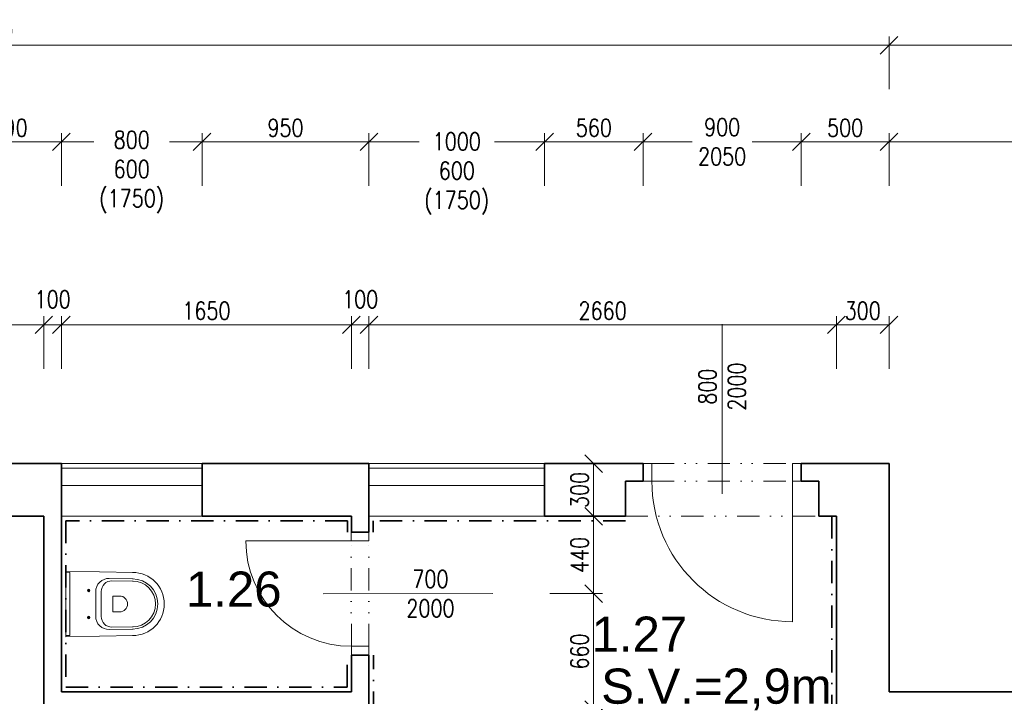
# Model space of a CAD drawing. Header units: millimetres. Extents: x -485339 to 350584, y -1189936 to 0.
# Tile 201 of 256: x 77108 to 82711, y -1093760 to -1089907. Entities that reach past the tile are written whole.
import ezdxf

# ---------------------------------------------------------------- set-up
doc = ezdxf.new("R2010")
doc.units = ezdxf.units.MM
doc.header["$LTSCALE"] = 10
doc.linetypes.add('DASHDOT', pattern=[25.4, 12.7, -6.35, 0, -6.35])
doc.linetypes.add('DĚLICÍ2', pattern=[15.875, 6.35, -3.175, 0, -3.175, 0, -3.175])
doc.layers.get('Defpoints').update_dxf_attribs({"color": 201})
for name, color, linetype, lineweight in [('St__otvory_dveře', 40, 'Continuous', 18), ('St_ker_obklad', 250, 'DASHDOT', 35), ('St_kóty', 132, 'Continuous', 18), ('St_otvory_okna', 40, 'Continuous', 18), ('St_plocha_místnosti', 250, 'Continuous', 18), ('St_popis_otvory', 40, 'Continuous', 18), ('St_zařizovací předměty', 252, 'Continuous', 18), ('St_čáry_nad', 250, 'DĚLICÍ2', 18), ('St_čáry_obrys', 5, 'Continuous', 35), ('St_čáry_plné', 250, 'Continuous', 18)]:
    doc.layers.add(name, color=color, linetype=linetype, lineweight=lineweight)
doc.styles.add('Andy', font='arial.ttf')
doc.styles.get("Standard").update_dxf_attribs({"font": 'simplex.shx', "width": 0.8})
doc.dimstyles.new('stavebníM50 vnitřní', dxfattribs={"dimtxt": 100, "dimasz": 100, "dimexe": 50, "dimexo": 100, "dimgap": 30, "dimtad": 1, "dimdec": 0, "dimtxsty": 'Standard', "dimblk": 'OBLIQUE', "dimcen": 2.5, "dimclrd": 256, "dimclre": 256, "dimclrt": 256, "dimadec": 0, "dimazin": 0, "dimtfac": 1, "dimtdec": 0, "dimtmove": 2, "dimatfit": 2, "dimldrblk": 'OBLIQUE', "dimfxl": 250, "dimfxlon": 1, "dimlwd": -1, "dimlwe": -1, "dimarcsym": 0})

# ---------------------------------------------------------------- blocks, each defined once
blk = doc.blocks.new('G$CC1796412')
at = {"layer": 'St__otvory_dveře', "color": 0, "ltscale": 2}
blk.add_lwpolyline([(850, 0.8), (850, 800.8)], dxfattribs=at)
at = {"layer": 'St__otvory_dveře', "ltscale": 2}
for points in [[(50, 0), (0, 0), (0, -100), (50, -100)], [(900, 0.8), (850, 0.8), (850, -99.2), (900, -99.2)]]:
    blk.add_lwpolyline(points, close=True, dxfattribs=at)
at = {"layer": 'St__otvory_dveře', "linetype": 'DĚLICÍ2', "ltscale": 2}
for points in [[(50, 0), (850, 0.8)], [(50, -100), (850, -99.2)]]:
    blk.add_lwpolyline(points, dxfattribs=at)
at = {"layer": 'St__otvory_dveře', "color": 0, "ltscale": 2}
blk.add_arc((850, 0.8), 800, 90, 180, dxfattribs=at)
blk = doc.blocks.new('G$C3969F823')
at = {"layer": 'St__otvory_dveře', "ltscale": 2}
for points in [[(-100, -50), (-100, 0), (0, 0), (0, -50)], [(-100.8, -700), (-100.8, -650), (-0.8, -650), (-0.8, -700)]]:
    blk.add_lwpolyline(points, close=True, dxfattribs=at)
at = {"layer": 'St__otvory_dveře', "linetype": 'DĚLICÍ2', "ltscale": 2}
for points in [[(-100, -50), (-100.8, -650)], [(0, -50), (-0.8, -650)]]:
    blk.add_lwpolyline(points, dxfattribs=at)
at = {"layer": 'St__otvory_dveře', "color": 0, "ltscale": 2}
blk.add_lwpolyline([(-100.8, -650), (-700.8, -650)], dxfattribs=at)
blk.add_arc((-100.8, -650), 600, 90, 180, dxfattribs=at)
blk = doc.blocks.new('_OBLIQUE')
at = {"color": 0, "linetype": 'ByBlock'}
blk.add_line((-0.5, -0.5), (0.5, 0.5), dxfattribs=at)
blk = doc.blocks.new('*D6017')
at = {"layer": 'Defpoints', "color": 0}
for p in [(82055.3, -1090053.1), (71745.3, -1092273.8), (82055.3, -1092273.8)]:
    blk.add_point(p, dxfattribs=at)
at = {"layer": 'St_kóty'}
for p, q in [((71745.3, -1090303.1), (71745.3, -1090003.1)), ((82055.3, -1090303.1), (82055.3, -1090003.1)), ((71745.3, -1090053.1), (82055.3, -1090053.1))]:
    blk.add_line(p, q, dxfattribs=at)
at = {"layer": 'St_kóty', "linetype": 'ByBlock', "xscale": 100, "yscale": 100, "zscale": 100, "rotation": 180}
blk.add_blockref('_OBLIQUE', (71745.3, -1090053.1), dxfattribs=at)
at = {"layer": 'St_kóty', "linetype": 'ByBlock', "xscale": 100, "yscale": 100, "zscale": 100}
blk.add_blockref('_OBLIQUE', (82055.3, -1090053.1), dxfattribs=at)
at = {"layer": 'St_kóty', "insert": (76900.3, -1089973.1), "char_height": 100, "attachment_point": 5}
blk.add_mtext('10310', dxfattribs=at)
blk = doc.blocks.new('*D6018')
at = {"layer": 'Defpoints', "color": 0}
for p in [(92745.3, -1090053.1), (82055.3, -1092273.8), (92745.3, -1093573.8)]:
    blk.add_point(p, dxfattribs=at)
at = {"layer": 'St_kóty'}
for p, q in [((82055.3, -1090303.1), (82055.3, -1090003.1)), ((92745.3, -1090303.1), (92745.3, -1090003.1)), ((82055.3, -1090053.1), (92745.3, -1090053.1))]:
    blk.add_line(p, q, dxfattribs=at)
at = {"layer": 'St_kóty', "linetype": 'ByBlock', "xscale": 100, "yscale": 100, "zscale": 100, "rotation": 180}
blk.add_blockref('_OBLIQUE', (82055.3, -1090053.1), dxfattribs=at)
at = {"layer": 'St_kóty', "linetype": 'ByBlock', "xscale": 100, "yscale": 100, "zscale": 100}
blk.add_blockref('_OBLIQUE', (92745.3, -1090053.1), dxfattribs=at)
at = {"layer": 'St_kóty', "insert": (87400.3, -1089973.1), "char_height": 100, "attachment_point": 5}
blk.add_mtext('10690', dxfattribs=at)
blk = doc.blocks.new('*D6041')
at = {"layer": 'Defpoints', "color": 0}
for p in [(77345.3, -1090603.1), (76755.3, -1093286.3), (77345.3, -1093286.3)]:
    blk.add_point(p, dxfattribs=at)
at = {"layer": 'St_kóty'}
for p, q in [((76755.3, -1090853.1), (76755.3, -1090553.1)), ((77345.3, -1090853.1), (77345.3, -1090553.1)), ((76755.3, -1090603.1), (77345.3, -1090603.1))]:
    blk.add_line(p, q, dxfattribs=at)
at = {"layer": 'St_kóty', "linetype": 'ByBlock', "xscale": 100, "yscale": 100, "zscale": 100, "rotation": 180}
blk.add_blockref('_OBLIQUE', (76755.3, -1090603.1), dxfattribs=at)
at = {"layer": 'St_kóty', "linetype": 'ByBlock', "xscale": 100, "yscale": 100, "zscale": 100}
blk.add_blockref('_OBLIQUE', (77345.3, -1090603.1), dxfattribs=at)
at = {"layer": 'St_kóty', "insert": (77050.3, -1090523.1), "char_height": 100, "attachment_point": 5}
blk.add_mtext('590', dxfattribs=at)
blk = doc.blocks.new('*D6042')
at = {"layer": 'Defpoints', "color": 0}
for p in [(78145.3, -1090603.1), (77345.3, -1093286.3), (78145.3, -1093286.3)]:
    blk.add_point(p, dxfattribs=at)
at = {"layer": 'St_kóty'}
for p, q in [((77345.3, -1090853.1), (77345.3, -1090553.1)), ((78145.3, -1090853.1), (78145.3, -1090553.1)), ((77345.3, -1090603.1), (77530.5, -1090603.1)), ((78145.3, -1090603.1), (77960, -1090603.1))]:
    blk.add_line(p, q, dxfattribs=at)
at = {"layer": 'St_kóty', "linetype": 'ByBlock', "xscale": 100, "yscale": 100, "zscale": 100, "rotation": 180}
blk.add_blockref('_OBLIQUE', (77345.3, -1090603.1), dxfattribs=at)
at = {"layer": 'St_kóty', "linetype": 'ByBlock', "xscale": 100, "yscale": 100, "zscale": 100}
blk.add_blockref('_OBLIQUE', (78145.3, -1090603.1), dxfattribs=at)
at = {"layer": 'St_kóty', "insert": (77745.3, -1090774.9), "char_height": 100, "attachment_point": 5}
blk.add_mtext('800\\P600\\P(1750)', dxfattribs=at)
blk = doc.blocks.new('*D6043')
at = {"layer": 'Defpoints', "color": 0}
for p in [(79095.3, -1090603.1), (78145.3, -1093286.3), (79095.3, -1093287.3)]:
    blk.add_point(p, dxfattribs=at)
at = {"layer": 'St_kóty'}
for p, q in [((78145.3, -1090853.1), (78145.3, -1090553.1)), ((79095.3, -1090853.1), (79095.3, -1090553.1)), ((78145.3, -1090603.1), (79095.3, -1090603.1))]:
    blk.add_line(p, q, dxfattribs=at)
at = {"layer": 'St_kóty', "linetype": 'ByBlock', "xscale": 100, "yscale": 100, "zscale": 100, "rotation": 180}
blk.add_blockref('_OBLIQUE', (78145.3, -1090603.1), dxfattribs=at)
at = {"layer": 'St_kóty', "linetype": 'ByBlock', "xscale": 100, "yscale": 100, "zscale": 100}
blk.add_blockref('_OBLIQUE', (79095.3, -1090603.1), dxfattribs=at)
at = {"layer": 'St_kóty', "insert": (78620.3, -1090523.1), "char_height": 100, "attachment_point": 5}
blk.add_mtext('950', dxfattribs=at)
blk = doc.blocks.new('*D6044')
at = {"layer": 'Defpoints', "color": 0}
for p in [(80095.3, -1090603.1), (79095.3, -1093287.3), (80095.3, -1093286.3)]:
    blk.add_point(p, dxfattribs=at)
at = {"layer": 'St_kóty'}
for p, q in [((79095.3, -1090853.1), (79095.3, -1090553.1)), ((80095.3, -1090853.1), (80095.3, -1090553.1)), ((79095.3, -1090603.1), (79380.5, -1090603.1)), ((80095.3, -1090603.1), (79810, -1090603.1))]:
    blk.add_line(p, q, dxfattribs=at)
at = {"layer": 'St_kóty', "linetype": 'ByBlock', "xscale": 100, "yscale": 100, "zscale": 100, "rotation": 180}
blk.add_blockref('_OBLIQUE', (79095.3, -1090603.1), dxfattribs=at)
at = {"layer": 'St_kóty', "linetype": 'ByBlock', "xscale": 100, "yscale": 100, "zscale": 100}
blk.add_blockref('_OBLIQUE', (80095.3, -1090603.1), dxfattribs=at)
at = {"layer": 'St_kóty', "insert": (79595.3, -1090784.1), "char_height": 100, "attachment_point": 5}
blk.add_mtext('1000\\P600\\P(1750)', dxfattribs=at)
blk = doc.blocks.new('*D6045')
at = {"layer": 'Defpoints', "color": 0}
for p in [(80655.3, -1090603.1), (80095.3, -1093286.3), (80655.3, -1093285.5)]:
    blk.add_point(p, dxfattribs=at)
at = {"layer": 'St_kóty'}
for p, q in [((80095.3, -1090853.1), (80095.3, -1090553.1)), ((80655.3, -1090853.1), (80655.3, -1090553.1)), ((80095.3, -1090603.1), (80655.3, -1090603.1))]:
    blk.add_line(p, q, dxfattribs=at)
at = {"layer": 'St_kóty', "linetype": 'ByBlock', "xscale": 100, "yscale": 100, "zscale": 100, "rotation": 180}
blk.add_blockref('_OBLIQUE', (80095.3, -1090603.1), dxfattribs=at)
at = {"layer": 'St_kóty', "linetype": 'ByBlock', "xscale": 100, "yscale": 100, "zscale": 100}
blk.add_blockref('_OBLIQUE', (80655.3, -1090603.1), dxfattribs=at)
at = {"layer": 'St_kóty', "insert": (80375.3, -1090523.1), "char_height": 100, "attachment_point": 5}
blk.add_mtext('560', dxfattribs=at)
blk = doc.blocks.new('*D6046')
at = {"layer": 'Defpoints', "color": 0}
for p in [(81555.3, -1090603.1), (80655.3, -1093285.5), (81555.3, -1093285.5)]:
    blk.add_point(p, dxfattribs=at)
at = {"layer": 'St_kóty'}
for p, q in [((80655.3, -1090853.1), (80655.3, -1090553.1)), ((81555.3, -1090853.1), (81555.3, -1090553.1)), ((80655.3, -1090603.1), (80934.3, -1090603.1)), ((81555.3, -1090603.1), (81276.2, -1090603.1))]:
    blk.add_line(p, q, dxfattribs=at)
at = {"layer": 'St_kóty', "linetype": 'ByBlock', "xscale": 100, "yscale": 100, "zscale": 100, "rotation": 180}
blk.add_blockref('_OBLIQUE', (80655.3, -1090603.1), dxfattribs=at)
at = {"layer": 'St_kóty', "linetype": 'ByBlock', "xscale": 100, "yscale": 100, "zscale": 100}
blk.add_blockref('_OBLIQUE', (81555.3, -1090603.1), dxfattribs=at)
at = {"layer": 'St_kóty', "insert": (81105.3, -1090603.1), "char_height": 100, "attachment_point": 5}
blk.add_mtext('900\\P2050', dxfattribs=at)
blk = doc.blocks.new('*D6047')
at = {"layer": 'Defpoints', "color": 0}
for p in [(82055.3, -1090603.1), (81555.3, -1093285.5), (82055.3, -1093285.5)]:
    blk.add_point(p, dxfattribs=at)
at = {"layer": 'St_kóty'}
for p, q in [((81555.3, -1090853.1), (81555.3, -1090553.1)), ((82055.3, -1090853.1), (82055.3, -1090553.1)), ((81555.3, -1090603.1), (82055.3, -1090603.1))]:
    blk.add_line(p, q, dxfattribs=at)
at = {"layer": 'St_kóty', "linetype": 'ByBlock', "xscale": 100, "yscale": 100, "zscale": 100, "rotation": 180}
blk.add_blockref('_OBLIQUE', (81555.3, -1090603.1), dxfattribs=at)
at = {"layer": 'St_kóty', "linetype": 'ByBlock', "xscale": 100, "yscale": 100, "zscale": 100}
blk.add_blockref('_OBLIQUE', (82055.3, -1090603.1), dxfattribs=at)
at = {"layer": 'St_kóty', "insert": (81805.3, -1090523.1), "char_height": 100, "attachment_point": 5}
blk.add_mtext('500', dxfattribs=at)
blk = doc.blocks.new('*D6048')
at = {"layer": 'Defpoints', "color": 0}
for p in [(92745.3, -1090603.1), (82055.3, -1093285.5), (92745.3, -1094586.3)]:
    blk.add_point(p, dxfattribs=at)
at = {"layer": 'St_kóty'}
for p, q in [((82055.3, -1090853.1), (82055.3, -1090553.1)), ((92745.3, -1090853.1), (92745.3, -1090553.1)), ((82055.3, -1090603.1), (92745.3, -1090603.1))]:
    blk.add_line(p, q, dxfattribs=at)
at = {"layer": 'St_kóty', "linetype": 'ByBlock', "xscale": 100, "yscale": 100, "zscale": 100, "rotation": 180}
blk.add_blockref('_OBLIQUE', (82055.3, -1090603.1), dxfattribs=at)
at = {"layer": 'St_kóty', "linetype": 'ByBlock', "xscale": 100, "yscale": 100, "zscale": 100}
blk.add_blockref('_OBLIQUE', (92745.3, -1090603.1), dxfattribs=at)
at = {"layer": 'St_kóty', "insert": (87400.3, -1090523.1), "char_height": 100, "attachment_point": 5}
blk.add_mtext('10690', dxfattribs=at)
blk = doc.blocks.new('*D6111')
at = {"layer": 'Defpoints', "color": 0}
for p in [(74545.3, -1092735.4), (77245.3, -1093835.4), (77245.3, -1094115.3)]:
    blk.add_point(p, dxfattribs=at)
at = {"layer": 'St_kóty'}
for p, q in [((74545.3, -1093865.3), (74545.3, -1094165.3)), ((77245.3, -1093935.4), (77245.3, -1094165.3)), ((74545.3, -1094115.3), (77245.3, -1094115.3))]:
    blk.add_line(p, q, dxfattribs=at)
at = {"layer": 'St_kóty', "linetype": 'ByBlock', "xscale": 100, "yscale": 100, "zscale": 100, "rotation": 180}
blk.add_blockref('_OBLIQUE', (74545.3, -1094115.3), dxfattribs=at)
at = {"layer": 'St_kóty', "linetype": 'ByBlock', "xscale": 100, "yscale": 100, "zscale": 100}
blk.add_blockref('_OBLIQUE', (77245.3, -1094115.3), dxfattribs=at)
at = {"layer": 'St_kóty', "insert": (75895.3, -1094035.3), "char_height": 100, "attachment_point": 5}
blk.add_mtext('2700', dxfattribs=at)
blk = doc.blocks.new('*D6115')
at = {"layer": 'Defpoints', "color": 0}
for p in [(81755.3, -1092735.4), (79095.3, -1093835.4), (81755.3, -1094115.3)]:
    blk.add_point(p, dxfattribs=at)
at = {"layer": 'St_kóty'}
for p, q in [((81755.3, -1093865.3), (81755.3, -1094165.3)), ((79095.3, -1093935.4), (79095.3, -1094165.3)), ((79095.3, -1094115.3), (81755.3, -1094115.3))]:
    blk.add_line(p, q, dxfattribs=at)
at = {"layer": 'St_kóty', "linetype": 'ByBlock', "xscale": 100, "yscale": 100, "zscale": 100, "rotation": 180}
blk.add_blockref('_OBLIQUE', (79095.3, -1094115.3), dxfattribs=at)
at = {"layer": 'St_kóty', "linetype": 'ByBlock', "xscale": 100, "yscale": 100, "zscale": 100}
blk.add_blockref('_OBLIQUE', (81755.3, -1094115.3), dxfattribs=at)
at = {"layer": 'St_kóty', "insert": (80598.6, -1094015.6), "char_height": 100, "attachment_point": 5}
blk.add_mtext('2660', dxfattribs=at)
blk = doc.blocks.new('*D6116')
at = {"layer": 'Defpoints', "color": 0}
for p in [(82055.3, -1092435.4), (81755.3, -1092735.4), (82055.3, -1094115.3)]:
    blk.add_point(p, dxfattribs=at)
at = {"layer": 'St_kóty'}
for p, q in [((81755.3, -1093865.3), (81755.3, -1094165.3)), ((82055.3, -1093865.3), (82055.3, -1094165.3)), ((81755.3, -1094115.3), (82055.3, -1094115.3))]:
    blk.add_line(p, q, dxfattribs=at)
at = {"layer": 'St_kóty', "linetype": 'ByBlock', "xscale": 100, "yscale": 100, "zscale": 100, "rotation": 180}
blk.add_blockref('_OBLIQUE', (81755.3, -1094115.3), dxfattribs=at)
at = {"layer": 'St_kóty', "linetype": 'ByBlock', "xscale": 100, "yscale": 100, "zscale": 100}
blk.add_blockref('_OBLIQUE', (82055.3, -1094115.3), dxfattribs=at)
at = {"layer": 'St_kóty', "insert": (81905.3, -1094035.3), "char_height": 100, "attachment_point": 5}
blk.add_mtext('300', dxfattribs=at)
blk = doc.blocks.new('*D6117')
at = {"layer": 'Defpoints', "color": 0}
for p in [(80095.3, -1092435.4), (80095.3, -1092735.4), (80374.1, -1092735.4)]:
    blk.add_point(p, dxfattribs=at)
at = {"layer": 'St_kóty'}
for p, q in [((80195.3, -1092435.4), (80424.1, -1092435.4)), ((80374.1, -1092435.4), (80374.1, -1092735.4)), ((80195.3, -1092735.4), (80424.1, -1092735.4))]:
    blk.add_line(p, q, dxfattribs=at)
at = {"layer": 'St_kóty', "linetype": 'ByBlock', "xscale": 100, "yscale": 100, "zscale": 100}
for p, rotation in [((80374.1, -1092435.4), 90), ((80374.1, -1092735.4), 270)]:
    blk.add_blockref('_OBLIQUE', p, dxfattribs=dict(at, rotation=rotation))
at = {"layer": 'St_kóty', "insert": (80294.1, -1092585.4), "char_height": 100, "attachment_point": 5, "rotation": 90}
blk.add_mtext('300', dxfattribs=at)
blk = doc.blocks.new('*D6118')
at = {"layer": 'Defpoints', "color": 0}
for p in [(80095.3, -1092735.4), (79800.2, -1093175.6), (80374.1, -1093175.6)]:
    blk.add_point(p, dxfattribs=at)
at = {"layer": 'St_kóty'}
for p, q in [((80195.3, -1092735.4), (80424.1, -1092735.4)), ((80374.1, -1092735.4), (80374.1, -1093175.6)), ((80124.1, -1093175.6), (80424.1, -1093175.6))]:
    blk.add_line(p, q, dxfattribs=at)
at = {"layer": 'St_kóty', "linetype": 'ByBlock', "xscale": 100, "yscale": 100, "zscale": 100}
for p, rotation in [((80374.1, -1092735.4), 90), ((80374.1, -1093175.6), 270)]:
    blk.add_blockref('_OBLIQUE', p, dxfattribs=dict(at, rotation=rotation))
at = {"layer": 'St_kóty', "insert": (80294.1, -1092955.5), "char_height": 100, "attachment_point": 5, "rotation": 90}
blk.add_mtext('440', dxfattribs=at)
blk = doc.blocks.new('*D6119')
at = {"layer": 'Defpoints', "color": 0}
for p in [(79800.2, -1093175.6), (79095.3, -1093835.4), (80374.1, -1093835.4)]:
    blk.add_point(p, dxfattribs=at)
at = {"layer": 'St_kóty'}
for p, q in [((80124.1, -1093175.6), (80424.1, -1093175.6)), ((80374.1, -1093175.6), (80374.1, -1093835.4)), ((80124.1, -1093835.4), (80424.1, -1093835.4))]:
    blk.add_line(p, q, dxfattribs=at)
at = {"layer": 'St_kóty', "linetype": 'ByBlock', "xscale": 100, "yscale": 100, "zscale": 100}
for p, rotation in [((80374.1, -1093175.6), 90), ((80374.1, -1093835.4), 270)]:
    blk.add_blockref('_OBLIQUE', p, dxfattribs=dict(at, rotation=rotation))
at = {"layer": 'St_kóty', "insert": (80294.1, -1093505.5), "char_height": 100, "attachment_point": 5, "rotation": 90}
blk.add_mtext('660', dxfattribs=at)
blk = doc.blocks.new('*D6127')
at = {"layer": 'Defpoints', "color": 0}
for p in [(77245.3, -1091644.8), (74545.3, -1092735.4), (77245.3, -1092735.4)]:
    blk.add_point(p, dxfattribs=at)
at = {"layer": 'St_kóty'}
for p, q in [((74545.3, -1091894.8), (74545.3, -1091594.8)), ((77245.3, -1091894.8), (77245.3, -1091594.8)), ((74545.3, -1091644.8), (77245.3, -1091644.8))]:
    blk.add_line(p, q, dxfattribs=at)
at = {"layer": 'St_kóty', "linetype": 'ByBlock', "xscale": 100, "yscale": 100, "zscale": 100, "rotation": 180}
blk.add_blockref('_OBLIQUE', (74545.3, -1091644.8), dxfattribs=at)
at = {"layer": 'St_kóty', "linetype": 'ByBlock', "xscale": 100, "yscale": 100, "zscale": 100}
blk.add_blockref('_OBLIQUE', (77245.3, -1091644.8), dxfattribs=at)
at = {"layer": 'St_kóty', "insert": (75895.3, -1091564.8), "char_height": 100, "attachment_point": 5}
blk.add_mtext('2700', dxfattribs=at)
blk = doc.blocks.new('*D6128')
at = {"layer": 'Defpoints', "color": 0}
for p in [(77345.3, -1091644.8), (77245.3, -1092735.4), (77345.3, -1092735.4)]:
    blk.add_point(p, dxfattribs=at)
at = {"layer": 'St_kóty'}
for p, q in [((77245.3, -1091894.8), (77245.3, -1091594.8)), ((77345.3, -1091894.8), (77345.3, -1091594.8)), ((77245.3, -1091644.8), (77345.3, -1091644.8))]:
    blk.add_line(p, q, dxfattribs=at)
at = {"layer": 'St_kóty', "linetype": 'ByBlock', "xscale": 100, "yscale": 100, "zscale": 100, "rotation": 180}
blk.add_blockref('_OBLIQUE', (77245.3, -1091644.8), dxfattribs=at)
at = {"layer": 'St_kóty', "linetype": 'ByBlock', "xscale": 100, "yscale": 100, "zscale": 100}
blk.add_blockref('_OBLIQUE', (77345.3, -1091644.8), dxfattribs=at)
at = {"layer": 'St_kóty', "insert": (77295.3, -1091499.8), "char_height": 100, "attachment_point": 5}
blk.add_mtext('100', dxfattribs=at)
blk = doc.blocks.new('*D6129')
at = {"layer": 'Defpoints', "color": 0}
for p in [(78995.3, -1091644.8), (77345.3, -1092735.4), (78995.3, -1092735.4)]:
    blk.add_point(p, dxfattribs=at)
at = {"layer": 'St_kóty'}
for p, q in [((77345.3, -1091894.8), (77345.3, -1091594.8)), ((78995.3, -1091894.8), (78995.3, -1091594.8)), ((77345.3, -1091644.8), (78995.3, -1091644.8))]:
    blk.add_line(p, q, dxfattribs=at)
at = {"layer": 'St_kóty', "linetype": 'ByBlock', "xscale": 100, "yscale": 100, "zscale": 100, "rotation": 180}
blk.add_blockref('_OBLIQUE', (77345.3, -1091644.8), dxfattribs=at)
at = {"layer": 'St_kóty', "linetype": 'ByBlock', "xscale": 100, "yscale": 100, "zscale": 100}
blk.add_blockref('_OBLIQUE', (78995.3, -1091644.8), dxfattribs=at)
at = {"layer": 'St_kóty', "insert": (78170.3, -1091564.8), "char_height": 100, "attachment_point": 5}
blk.add_mtext('1650', dxfattribs=at)
blk = doc.blocks.new('*D6130')
at = {"layer": 'Defpoints', "color": 0}
for p in [(79095.3, -1091644.8), (79095.3, -1092630.4), (78995.3, -1092735.4)]:
    blk.add_point(p, dxfattribs=at)
at = {"layer": 'St_kóty'}
for p, q in [((78995.3, -1091894.8), (78995.3, -1091594.8)), ((79095.3, -1091894.8), (79095.3, -1091594.8)), ((78995.3, -1091644.8), (79095.3, -1091644.8))]:
    blk.add_line(p, q, dxfattribs=at)
at = {"layer": 'St_kóty', "linetype": 'ByBlock', "xscale": 100, "yscale": 100, "zscale": 100, "rotation": 180}
blk.add_blockref('_OBLIQUE', (78995.3, -1091644.8), dxfattribs=at)
at = {"layer": 'St_kóty', "linetype": 'ByBlock', "xscale": 100, "yscale": 100, "zscale": 100}
blk.add_blockref('_OBLIQUE', (79095.3, -1091644.8), dxfattribs=at)
at = {"layer": 'St_kóty', "insert": (79045.3, -1091499.8), "char_height": 100, "attachment_point": 5}
blk.add_mtext('100', dxfattribs=at)
blk = doc.blocks.new('*D6131')
at = {"layer": 'Defpoints', "color": 0}
for p in [(81755.3, -1091644.8), (79095.3, -1092630.4), (81755.3, -1092735.4)]:
    blk.add_point(p, dxfattribs=at)
at = {"layer": 'St_kóty'}
for p, q in [((79095.3, -1091894.8), (79095.3, -1091594.8)), ((81755.3, -1091894.8), (81755.3, -1091594.8)), ((79095.3, -1091644.8), (81755.3, -1091644.8))]:
    blk.add_line(p, q, dxfattribs=at)
at = {"layer": 'St_kóty', "linetype": 'ByBlock', "xscale": 100, "yscale": 100, "zscale": 100, "rotation": 180}
blk.add_blockref('_OBLIQUE', (79095.3, -1091644.8), dxfattribs=at)
at = {"layer": 'St_kóty', "linetype": 'ByBlock', "xscale": 100, "yscale": 100, "zscale": 100}
blk.add_blockref('_OBLIQUE', (81755.3, -1091644.8), dxfattribs=at)
at = {"layer": 'St_kóty', "insert": (80425.3, -1091564.8), "char_height": 100, "attachment_point": 5}
blk.add_mtext('2660', dxfattribs=at)
blk = doc.blocks.new('*D6132')
at = {"layer": 'Defpoints', "color": 0}
for p in [(82055.3, -1091644.8), (82055.3, -1092435.4), (81755.3, -1092735.4)]:
    blk.add_point(p, dxfattribs=at)
at = {"layer": 'St_kóty'}
for p, q in [((81755.3, -1091894.8), (81755.3, -1091594.8)), ((82055.3, -1091894.8), (82055.3, -1091594.8)), ((81755.3, -1091644.8), (82055.3, -1091644.8))]:
    blk.add_line(p, q, dxfattribs=at)
at = {"layer": 'St_kóty', "linetype": 'ByBlock', "xscale": 100, "yscale": 100, "zscale": 100, "rotation": 180}
blk.add_blockref('_OBLIQUE', (81755.3, -1091644.8), dxfattribs=at)
at = {"layer": 'St_kóty', "linetype": 'ByBlock', "xscale": 100, "yscale": 100, "zscale": 100}
blk.add_blockref('_OBLIQUE', (82055.3, -1091644.8), dxfattribs=at)
at = {"layer": 'St_kóty', "insert": (81905.3, -1091564.8), "char_height": 100, "attachment_point": 5}
blk.add_mtext('300', dxfattribs=at)
blk = doc.blocks.new('G$CB6FA54A4')
at = {"layer": 'St_zařizovací předměty', "color": 0}
for p, q in [((-0.1, 180.3), (23, 179.9)), ((0, 186.8), (383.3, 180)), ((0, -186.8), (0, 186.8)), ((23, -179.9), (23, 179.9)), ((247.4, 145.5), (382.6, 143)), ((262, 131.5), (382.4, 130.4)), ((122.5, 77.5), (137.5, 77.5)), ((130, 85), (130, 70)), ((170, 0), (170, 69.5)), ((201.5, 0), (201.5, 71.5)), ((170, 0), (170, -69.5)), ((201.5, 0), (201.5, -71.5)), ((267.9, 0), (267.9, 44.4)), ((267.9, 0), (267.9, -44.4)), ((268.9, 45.4), (305.8, 45.4)), ((268.9, -45.4), (305.8, -45.4)), ((122.5, -77.5), (137.5, -77.5)), ((130, -85), (130, -70)), ((247.4, -145.5), (382.6, -143)), ((262, -131.5), (382.4, -130.4)), ((-0.1, -180.3), (23, -179.9)), ((0, -186.8), (383.3, -180))]:
    blk.add_line(p, q, dxfattribs=at)
for centre in [(130, 77.5), (130, -77.5)]:
    blk.add_circle(centre, 7.5, dxfattribs=at)
for centre, radius, start, end in [((380, 0), 180, 0, 90), ((246, 69.5), 76, 88.9513, 180), ((261.5, 71.5), 60, 89.4784, 180), ((380, 0), 143, 0, 90), ((380, 0), 130.4, 0, 90), ((268.9, 44.4), 1, 90, 180), ((305.8, 0), 45.4, 0, 90), ((305.8, 0), 45.4, 270, 0), ((380, 0), 143, 270, 0), ((380, 0), 130.4, 270, 0), ((380, 0), 180, 270, 0), ((268.9, -44.4), 1, 180, 270), ((246, -69.5), 76, 180, 271.0487), ((261.5, -71.5), 60, 180, 270.5216)]:
    blk.add_arc(centre, radius, start, end, dxfattribs=at)

msp = doc.modelspace()

# ---------------------------------------------------------------- linework, layer by layer
at = {"layer": 'St_ker_obklad'}
for points in [[(81730.3, -1092735.4), (81730.3, -1094600.4), (77820.3, -1094600.4), (77820.3, -1093860.4), (79120.3, -1093860.4), (79120.3, -1093525.4)], [(78972.5, -1092825.4), (78972.5, -1092760.4), (77370.3, -1092760.4), (77370.3, -1093708.9), (78971.4, -1093708.9), (78971.4, -1093526.6)], [(80555.3, -1092760.4), (79120, -1092760.4), (79119.4, -1092825.6)]]:
    msp.add_lwpolyline(points, dxfattribs=at)
at = {"layer": 'St_otvory_okna', "ltscale": 2}
for points in [[(77345.3, -1092460.4), (78145.3, -1092460.4)], [(79095.3, -1092460.4), (80095.3, -1092460.4)], [(77345.3, -1092560.4), (78145.3, -1092560.4)], [(79095.3, -1092560.4), (80095.3, -1092560.4)]]:
    msp.add_lwpolyline(points, dxfattribs=at)
at = {"layer": 'St_popis_otvory'}
for points in [[(81105.3, -1092608), (81105.3, -1091641.8)], [(78834, -1093176.9), (79800.2, -1093175.6)]]:
    msp.add_lwpolyline(points, dxfattribs=at)
at = {"layer": 'St_čáry_nad', "ltscale": 2}
msp.add_lwpolyline([(80555.3, -1092735.4), (81655.3, -1092735.4)], dxfattribs=at)
at = {"layer": 'St_čáry_obrys', "ltscale": 2}
for points in [[(77345.3, -1092435.4), (76755.3, -1092435.4)], [(77345.3, -1093735.4), (77345.3, -1092435.4)], [(79095.3, -1092435.4), (78145.3, -1092435.4)], [(78145.3, -1092735.4), (78145.3, -1092435.4)], [(79095.3, -1092825.4), (79095.3, -1092435.4)], [(80655.3, -1092435.4), (80095.3, -1092435.4)], [(80095.3, -1092735.4), (80095.3, -1092435.4)], [(80655.3, -1092537), (80655.3, -1092435.4)], [(82055.3, -1092435.4), (81555.3, -1092435.4)], [(81555.3, -1092537), (81555.3, -1092437)], [(81555.3, -1092537), (81555.3, -1092437)], [(82055.3, -1093735.4), (82055.3, -1092435.4)], [(80555.3, -1092535.4), (80555.3, -1092735.4)], [(80555.3, -1092535.4), (80655.3, -1092535.4)], [(81655.3, -1092535.4), (81555.3, -1092535.4)], [(81655.3, -1092535.4), (81655.3, -1092735.4)], [(77245.3, -1092735.4), (76855.3, -1092735.4)], [(77245.3, -1093835.4), (77245.3, -1092735.4)], [(78995.3, -1092735.4), (78145.3, -1092735.4)], [(78995.3, -1092825.4), (78995.3, -1092735.4)], [(80555.3, -1092735.4), (80095.3, -1092735.4)], [(81755.3, -1092735.4), (81655.3, -1092735.4)], [(81755.3, -1094625.4), (81755.3, -1092735.4)], [(78995.3, -1093735.4), (78995.3, -1093525.4)], [(79095.3, -1093835.4), (79095.3, -1093525.4)], [(78995.3, -1093735.4), (77345.3, -1093735.4)], [(92745.3, -1093735.4), (82055.3, -1093735.4)]]:
    msp.add_lwpolyline(points, dxfattribs=at)
at = {"layer": 'St_čáry_obrys'}
for points in [[(78995.3, -1092825.4), (79095.3, -1092825.4)], [(78995.3, -1093525.4), (79095.3, -1093525.4)]]:
    msp.add_lwpolyline(points, dxfattribs=at)
at = {"layer": 'St_čáry_plné', "ltscale": 2}
for points in [[(77345.3, -1092435.4), (78145.3, -1092435.4)], [(79095.3, -1092435.4), (80095.3, -1092435.4)], [(78145.3, -1092735.4), (77345.3, -1092735.4)], [(80095.3, -1092735.4), (79095.3, -1092735.4)]]:
    msp.add_lwpolyline(points, dxfattribs=at)

# ---------------------------------------------------------------- block references
at = {"layer": 'St__otvory_dveře', "ltscale": 2, "xscale": -1, "rotation": 180}
for name, p in [('G$CC1796412', (80655.3, -1092534.6)), ('G$C3969F823', (79095.3, -1093525.4))]:
    msp.add_blockref(name, p, dxfattribs=at)
at = {"layer": 'St_zařizovací předměty', "ltscale": 0.5}
msp.add_blockref('G$CB6FA54A4', (77370.3, -1093234.6), dxfattribs=at)

# ---------------------------------------------------------------- texts
at = {"layer": 'St_plocha_místnosti', "ltscale": 2, "style": 'Andy'}
for s, p in [('1.26', (78054.3, -1093250)), ('1.27', (80362.7, -1093506.5)), ('S.V.=2,9m', (80416.8, -1093802.4))]:
    msp.add_text(s, height=200, dxfattribs=at).set_placement(p)
at = {"layer": 'St_popis_otvory', "char_height": 100, "width": 1342.526, "attachment_point": 5}
for s, insert, rotation in [('800\\P2000', (81105.3, -1091996.8), 90), ('700\\P2000', (79445.2, -1093176), 0.077)]:
    msp.add_mtext(s, dxfattribs=dict(at, insert=insert, rotation=rotation))

# ---------------------------------------------------------------- dimensions: what is measured, and where the dimension line sits
at = {"layer": 'St_kóty'}
for base, p1, p2, picture, middle in [((82055.3, -1090053.1), (71745.3, -1092273.8), (82055.3, -1092273.8), '*D6017', (76900.3, -1089973.1)), ((92745.3, -1090053.1), (82055.3, -1092273.8), (92745.3, -1093573.8), '*D6018', (87400.3, -1089973.1)), ((77345.3, -1090603.1), (76755.3, -1093286.3), (77345.3, -1093286.3), '*D6041', (77050.3, -1090523.1)), ((79095.3, -1090603.1), (78145.3, -1093286.3), (79095.3, -1093287.3), '*D6043', (78620.3, -1090523.1)), ((80655.3, -1090603.1), (80095.3, -1093286.3), (80655.3, -1093285.5), '*D6045', (80375.3, -1090523.1)), ((82055.3, -1090603.1), (81555.3, -1093285.5), (82055.3, -1093285.5), '*D6047', (81805.3, -1090523.1)), ((92745.3, -1090603.1), (82055.3, -1093285.5), (92745.3, -1094586.3), '*D6048', (87400.3, -1090523.1)), ((77345.3, -1091644.8), (77245.3, -1092735.4), (77345.3, -1092735.4), '*D6128', (77295.3, -1091499.8)), ((79095.3, -1091644.8), (78995.3, -1092735.4), (79095.3, -1092630.4), '*D6130', (79045.3, -1091499.8)), ((77245.3, -1091644.8), (74545.3, -1092735.4), (77245.3, -1092735.4), '*D6127', (75895.3, -1091564.8)), ((78995.3, -1091644.8), (77345.3, -1092735.4), (78995.3, -1092735.4), '*D6129', (78170.3, -1091564.8)), ((81755.3, -1091644.8), (79095.3, -1092630.4), (81755.3, -1092735.4), '*D6131', (80425.3, -1091564.8)), ((82055.3, -1091644.8), (81755.3, -1092735.4), (82055.3, -1092435.4), '*D6132', (81905.3, -1091564.8)), ((82055.3, -1094115.3), (81755.3, -1092735.4), (82055.3, -1092435.4), '*D6116', (81905.3, -1094035.3)), ((77245.3, -1094115.3), (74545.3, -1092735.4), (77245.3, -1093835.4), '*D6111', (75895.3, -1094035.3))]:
    dim = msp.add_linear_dim(base=base, p1=p1, p2=p2, dimstyle='stavebníM50 vnitřní', dxfattribs=at)
    dim.commit()
    dim.dimension.update_dxf_attribs({"geometry": picture, "text_midpoint": middle})
for base, p1, p2, text, picture, middle in [((81555.3, -1090603.1), (80655.3, -1093285.5), (81555.3, -1093285.5), '<>\\P2050', '*D6046', (81105.3, -1090603.1)), ((78145.3, -1090603.1), (77345.3, -1093286.3), (78145.3, -1093286.3), '<>\\P600\\P(1750)', '*D6042', (77745.3, -1090774.9)), ((80095.3, -1090603.1), (79095.3, -1093287.3), (80095.3, -1093286.3), '<>\\P600\\P(1750)', '*D6044', (79595.3, -1090784.1))]:
    dim = msp.add_linear_dim(base=base, p1=p1, p2=p2, text=text, dimstyle='stavebníM50 vnitřní', dxfattribs=at)
    dim.commit()
    dim.dimension.update_dxf_attribs({"geometry": picture, "text_midpoint": middle, "dimtype": 160})
for base, p1, p2, picture, middle in [((80374.1, -1092735.4), (80095.3, -1092435.4), (80095.3, -1092735.4), '*D6117', (80294.1, -1092585.4)), ((80374.1, -1093175.6), (80095.3, -1092735.4), (79800.2, -1093175.6), '*D6118', (80294.1, -1092955.5)), ((80374.1, -1093835.4), (79800.2, -1093175.6), (79095.3, -1093835.4), '*D6119', (80294.1, -1093505.5))]:
    dim = msp.add_linear_dim(base=base, p1=p1, p2=p2, angle=90, dimstyle='stavebníM50 vnitřní', dxfattribs=at)
    dim.commit()
    dim.dimension.update_dxf_attribs({"geometry": picture, "text_midpoint": middle})
dim = msp.add_linear_dim(base=(81755.3, -1094115.3), p1=(79095.3, -1093835.4), p2=(81755.3, -1092735.4), dimstyle='stavebníM50 vnitřní', dxfattribs=at)
dim.commit()
dim.dimension.update_dxf_attribs({"geometry": '*D6115', "text_midpoint": (80598.6, -1094015.6), "dimtype": 160})

doc.saveas('drawing.dxf')
